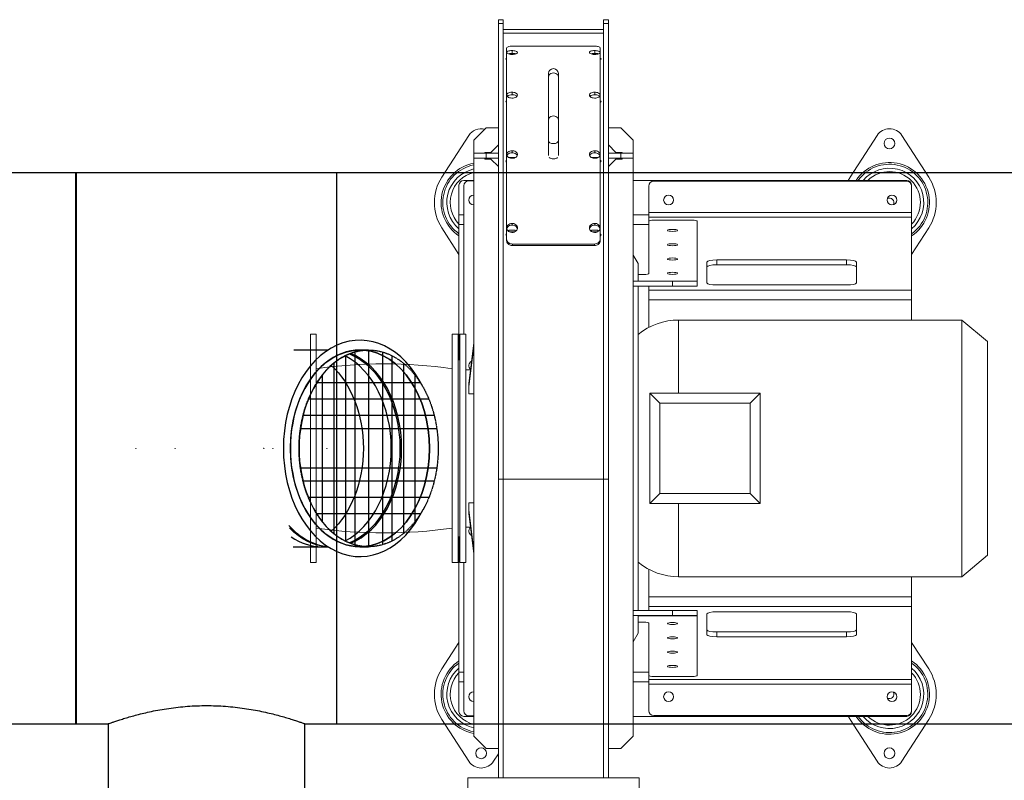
# Model space of a CAD drawing. Header units: millimetres. Extents: x -374129 to 1163271, y -112652 to 695637.
# Tile 43 of 256: x 9260 to 10261, y -32827 to -32054. Entities that reach past the tile are written whole.
import ezdxf

# ---------------------------------------------------------------- set-up
doc = ezdxf.new("R2010")
doc.units = ezdxf.units.MM
doc.linetypes.add('DASHED', pattern=[0.75, 0.5, -0.25])
doc.layers.add('KRT_technologia', color=30, linetype='Continuous')

# ---------------------------------------------------------------- blocks, each defined once
blk = doc.blocks.new('sys napowietrzania')
at = {"layer": 'KRT_technologia', "lineweight": 13}
for p, q in [((10766.4, -736.76, -3070), (10766.4, 34.12, -3070)), ((10771.4, 34.12, -3070), (10766.4, 34.12, -3070)), ((10771.4, 30.36, -3070), (10766.4, 30.36, -3070)), ((10771.4, 34.12, -3070), (10771.4, -736.76, -3070)), ((10873.4, -736.76, -3070), (10873.4, 34.12, -3070)), ((10878.4, 34.12, -3070), (10873.4, 34.12, -3070)), ((10878.4, 30.36, -3070), (10873.4, 30.36, -3070)), ((10878.4, 34.12, -3070), (10878.4, -736.76, -3070)), ((10873.4, 24.12, -3070), (10771.4, 24.12, -3070)), ((10873.4, 20.44, -3070), (10771.4, 20.44, -3070)), ((10774.8, -190.42, -3070), (10774.8, 5.32, -3070)), ((10780.4, -0.1, -3070), (10780.4, 2.72, -3070)), ((10864, 7.25, -3070), (10780.8, 7.25, -3070)), ((10864.4, -0.1, -3070), (10864.4, 2.72, -3070)), ((10870, 5.32, -3070), (10870, -190.42, -3070)), ((10817.4, -104.13, -3070), (10817.4, -20.65, -3070)), ((10827.4, -104.13, -3070), (10827.4, -20.65, -3070)), ((10780.4, -42.17, -3070), (10780.4, -39.63, -3070)), ((10864.4, -42.17, -3070), (10864.4, -39.63, -3070)), ((10753.9, -75.76, -3070), (10741.4, -88.26, -3070)), ((10753.9, -75.76, -3070), (10766.4, -75.76, -3070)), ((10890.9, -75.76, -3070), (10878.4, -75.76, -3070)), ((10903.4, -88.26, -3070), (10890.9, -75.76, -3070)), ((10736.29, -83.64, -3070), (10708.97, -126.04, -3070)), ((10741.4, -694.26, -3070), (10741.4, -88.26, -3070)), ((10903.4, -694.26, -3070), (10903.4, -88.26, -3070)), ((11151.29, -83.64, -3070), (11123.97, -126.04, -3070)), ((11203.83, -126.04, -3070), (11176.51, -83.64, -3070)), ((10758.9, -100.76, -3070), (10766.4, -93.26, -3070)), ((10780.4, -101.22, -3070), (10780.4, -99.06, -3070)), ((10864.4, -101.22, -3070), (10864.4, -99.06, -3070)), ((10878.4, -93.26, -3070), (10885.9, -100.76, -3070)), ((10741.4, -101.76, -3070), (10766.4, -101.76, -3070)), ((10766.4, -106.76, -3070), (10741.4, -106.76, -3070)), ((10758.9, -100.76, -3070), (10752.65, -100.76, -3070)), ((10752.65, -100.76, -3070), (10752.65, -101.76, -3070)), ((10752.65, -106.76, -3070), (10752.65, -107.76, -3070)), ((10758.9, -107.76, -3070), (10752.65, -107.76, -3070)), ((10753.9, -101.76, -3070), (10753.9, -106.76, -3070)), ((10766.4, -115.26, -3070), (10758.9, -107.76, -3070)), ((10777.19, -106.11, -3070), (10777.19, -105.86, -3070)), ((10783.6, -105.86, -3070), (10777.19, -105.86, -3070)), ((10783.6, -106.11, -3070), (10783.6, -105.86, -3070)), ((10861.19, -106.11, -3070), (10861.19, -105.86, -3070)), ((10867.6, -105.86, -3070), (10861.19, -105.86, -3070)), ((10867.6, -106.11, -3070), (10867.6, -105.86, -3070)), ((10878.4, -101.76, -3070), (10903.4, -101.76, -3070)), ((10878.4, -106.76, -3070), (10903.4, -106.76, -3070)), ((10885.9, -107.76, -3070), (10878.4, -115.26, -3070)), ((10885.9, -100.76, -3070), (10892.15, -100.76, -3070)), ((10892.15, -107.76, -3070), (10885.9, -107.76, -3070)), ((10890.9, -106.76, -3070), (10890.9, -101.76, -3070)), ((10892.15, -100.76, -3070), (10892.15, -101.76, -3070)), ((10892.15, -106.76, -3070), (10892.15, -107.76, -3070)), ((10741.4, -129.26, -3070), (10731.4, -129.26, -3070)), ((10741.4, -129.76, -3070), (10736.4, -129.76, -3070)), ((11181.4, -129.26, -3070), (10903.4, -129.26, -3070)), ((11181.4, -130.04, -3070), (10924.4, -130.04, -3070)), ((11141.4, -130.04, -3070), (11141.4, -129.26, -3070)), ((11151.4, -130.04, -3070), (11151.4, -129.26, -3070)), ((10726.4, -134.26, -3070), (10726.4, -311.76, -3070)), ((10731.4, -285.76, -3070), (10731.4, -134.76, -3070)), ((10919.4, -135.04, -3070), (10919.4, -223.98, -3070)), ((11186.4, -134.26, -3070), (11186.4, -271.26, -3070)), ((10731.4, -164.26, -3070), (10726.4, -164.26, -3070)), ((10919.4, -164.26, -3070), (10903.4, -164.26, -3070)), ((11186.4, -161.94, -3070), (10919.4, -161.94, -3070)), ((11186.4, -166.83, -3070), (10919.4, -166.83, -3070)), ((10963.4, -169.71, -3070), (10924.4, -169.71, -3070)), ((10708.97, -177.49, -3070), (10726.4, -204.54, -3070)), ((10731.4, -174.26, -3070), (10726.4, -174.26, -3070)), ((10777.19, -181.39, -3070), (10777.19, -180.04, -3070)), ((10783.6, -180.04, -3070), (10777.19, -180.04, -3070)), ((10780.4, -174.69, -3070), (10780.4, -173.01, -3070)), ((10783.6, -181.39, -3070), (10783.6, -180.04, -3070)), ((10861.19, -181.39, -3070), (10861.19, -180.04, -3070)), ((10867.6, -180.04, -3070), (10861.19, -180.04, -3070)), ((10864.4, -174.69, -3070), (10864.4, -173.01, -3070)), ((10867.6, -181.39, -3070), (10867.6, -180.04, -3070)), ((10903.4, -174.26, -3070), (10919.4, -174.26, -3070)), ((10968.4, -236.76, -3070), (10968.4, -170.75, -3070)), ((11186.4, -204.54, -3070), (11203.83, -177.49, -3070)), ((10777.79, -181.7, -3070), (10783, -181.7, -3070)), ((10861.79, -181.7, -3070), (10867, -181.7, -3070)), ((10780.8, -194, -3070), (10780.8, -195.54, -3070)), ((10780.8, -194, -3070), (10864, -194, -3070)), ((10780.8, -195.54, -3070), (10864, -195.54, -3070)), ((10864, -195.54, -3070), (10864, -194, -3070)), ((10908.4, -213.86, -3070), (10903.4, -205.2, -3070)), ((10908.4, -213.86, -3070), (10908.4, -231.76, -3070)), ((10978.4, -212.3, -3070), (10978.4, -233.51, -3070)), ((10988.4, -215.11, -3070), (10988.4, -210.22, -3070)), ((11120.3, -210.22, -3070), (10988.4, -210.22, -3070)), ((10988.4, -215.11, -3070), (11120.3, -215.11, -3070)), ((11120.3, -215.11, -3070), (11120.3, -210.22, -3070)), ((11130.3, -233.51, -3070), (11130.3, -212.3, -3070)), ((10914.4, -225.02, -3070), (10908.4, -225.02, -3070)), ((10903.4, -231.76, -3070), (10968.4, -231.76, -3070)), ((10903.4, -236.76, -3070), (10968.4, -236.76, -3070)), ((10908.4, -231.63, -3070), (10968.4, -231.63, -3070)), ((10908.4, -236.76, -3070), (10908.4, -566.76, -3070)), ((10919.4, -236.76, -3070), (10919.4, -278.7, -3070)), ((10943.4, -236.76, -3070), (10943.4, -231.76, -3070)), ((10988.4, -235.59, -3070), (11120.3, -235.59, -3070)), ((10919.4, -241.04, -3070), (11186.4, -241.04, -3070)), ((10919.4, -250.82, -3070), (11186.4, -250.82, -3070)), ((10949.65, -345.76, -3070), (10949.65, -271.26, -3070)), ((10949.65, -271.26, -3070), (11237.3, -271.26, -3070)), ((11237.3, -271.26, -3070), (11237.3, -532.26, -3070)), ((11263.4, -293.16, -3070), (11237.3, -271.26, -3070)), ((10575.4, -517.76, -3070), (10575.4, -285.76, -3070)), ((10581.4, -285.76, -3070), (10575.4, -285.76, -3070)), ((10575.4, -517.76, -3070), (10575.4, -285.76, -3070)), ((10581.4, -285.76, -3070), (10575.4, -285.76, -3070)), ((10581.4, -285.76, -3070), (10581.4, -517.76, -3070)), ((10581.4, -285.76, -3070), (10581.4, -517.76, -3070)), ((10719.4, -285.76, -3070), (10719.4, -517.76, -3070)), ((10725.4, -285.76, -3070), (10719.4, -285.76, -3070)), ((10725.4, -517.76, -3070), (10725.4, -285.76, -3070)), ((10727.4, -285.76, -3070), (10727.4, -517.76, -3070)), ((10733.4, -285.76, -3070), (10727.4, -285.76, -3070)), ((10733.4, -517.76, -3070), (10733.4, -285.76, -3070)), ((10741.4, -294.52, -3070), (10736.4, -335.65, -3070)), ((10736.4, -339.19, -3070), (10741.4, -298.06, -3070)), ((11263.4, -293.16, -3070), (11263.4, -510.36, -3070)), ((10727.4, -311.76, -3070), (10725.4, -311.76, -3070)), ((10738.09, -321.76, -3070), (10733.4, -321.76, -3070)), ((10736.4, -346.26, -3070), (10736.4, -335.65, -3070)), ((10741.4, -346.26, -3070), (10736.4, -346.26, -3070)), ((10920.4, -457.76, -3070), (10920.4, -345.76, -3070)), ((10920.4, -345.76, -3070), (10930.4, -355.76, -3070)), ((11032.4, -345.76, -3070), (10920.4, -345.76, -3070)), ((11022.4, -355.76, -3070), (11032.4, -345.76, -3070)), ((11032.4, -345.76, -3070), (11032.4, -457.76, -3070)), ((10930.4, -355.76, -3070), (10930.4, -447.76, -3070)), ((11022.4, -355.76, -3070), (10930.4, -355.76, -3070)), ((11022.4, -447.76, -3070), (11022.4, -355.76, -3070)), ((10878.4, -433.1, -3070), (10766.4, -433.1, -3070)), ((10930.4, -447.76, -3070), (10920.4, -457.76, -3070)), ((11022.4, -447.76, -3070), (10930.4, -447.76, -3070)), ((11032.4, -457.76, -3070), (11022.4, -447.76, -3070)), ((10736.4, -457.27, -3070), (10741.4, -457.27, -3070)), ((10736.4, -467.88, -3070), (10736.4, -457.27, -3070)), ((11032.4, -457.76, -3070), (10920.4, -457.76, -3070)), ((10949.65, -532.26, -3070), (10949.65, -457.76, -3070)), ((10741.4, -505.47, -3070), (10736.4, -464.34, -3070)), ((10736.4, -467.88, -3070), (10741.4, -509.01, -3070)), ((10738.09, -481.76, -3070), (10733.4, -481.76, -3070)), ((10727.4, -491.76, -3070), (10725.4, -491.76, -3070)), ((10726.4, -491.76, -3070), (10726.4, -669.26, -3070)), ((10581.4, -517.76, -3070), (10575.4, -517.76, -3070)), ((10581.4, -517.76, -3070), (10575.4, -517.76, -3070)), ((10725.4, -517.76, -3070), (10719.4, -517.76, -3070)), ((10733.4, -517.76, -3070), (10727.4, -517.76, -3070)), ((10731.4, -668.76, -3070), (10731.4, -517.76, -3070)), ((11263.4, -510.36, -3070), (11237.3, -532.26, -3070)), ((10919.4, -566.76, -3070), (10919.4, -524.83, -3070)), ((10949.65, -532.26, -3070), (11237.3, -532.26, -3070)), ((11186.4, -669.26, -3070), (11186.4, -532.26, -3070)), ((10919.4, -552.71, -3070), (11186.4, -552.71, -3070)), ((10903.4, -566.76, -3070), (10968.4, -566.76, -3070)), ((10919.4, -562.49, -3070), (11186.4, -562.49, -3070)), ((10943.4, -571.76, -3070), (10943.4, -566.76, -3070)), ((10968.4, -632.78, -3070), (10968.4, -566.76, -3070)), ((10978.4, -591.23, -3070), (10978.4, -570.02, -3070)), ((10988.4, -567.94, -3070), (11120.3, -567.94, -3070)), ((11130.3, -570.02, -3070), (11130.3, -591.23, -3070)), ((10968.4, -571.76, -3070), (10903.4, -571.76, -3070)), ((10908.4, -571.76, -3070), (10908.4, -589.66, -3070)), ((10968.4, -571.87, -3070), (10908.4, -571.87, -3070)), ((10908.4, -578.51, -3070), (10914.4, -578.51, -3070)), ((10919.4, -668.49, -3070), (10919.4, -579.55, -3070)), ((10903.4, -598.32, -3070), (10908.4, -589.66, -3070)), ((10988.4, -588.42, -3070), (11120.3, -588.42, -3070)), ((10988.4, -588.42, -3070), (10988.4, -593.31, -3070)), ((11120.3, -588.42, -3070), (11120.3, -593.31, -3070)), ((10726.4, -598.99, -3070), (10708.97, -626.04, -3070)), ((11120.3, -593.31, -3070), (10988.4, -593.31, -3070)), ((11203.83, -626.04, -3070), (11186.4, -598.99, -3070)), ((10726.4, -629.26, -3070), (10731.4, -629.26, -3070)), ((10919.4, -629.26, -3070), (10903.4, -629.26, -3070)), ((10726.4, -639.26, -3070), (10731.4, -639.26, -3070)), ((10903.4, -639.26, -3070), (10919.4, -639.26, -3070)), ((11186.4, -636.7, -3070), (10919.4, -636.7, -3070)), ((10924.4, -633.81, -3070), (10963.4, -633.81, -3070)), ((11186.4, -641.59, -3070), (10919.4, -641.59, -3070)), ((10708.97, -677.49, -3070), (10736.29, -719.89, -3070)), ((10731.4, -674.26, -3070), (10741.4, -674.26, -3070)), ((10741.4, -673.76, -3070), (10736.4, -673.76, -3070)), ((10903.4, -674.26, -3070), (11181.4, -674.26, -3070)), ((11181.4, -673.49, -3070), (10924.4, -673.49, -3070)), ((11123.97, -677.49, -3070), (11151.29, -719.89, -3070)), ((11141.4, -674.26, -3070), (11141.4, -673.49, -3070)), ((11151.4, -674.26, -3070), (11151.4, -673.49, -3070)), ((11176.51, -719.89, -3070), (11203.83, -677.49, -3070)), ((10741.4, -694.26, -3070), (10753.9, -706.76, -3070)), ((10890.9, -706.76, -3070), (10903.4, -694.26, -3070)), ((10753.9, -706.76, -3070), (10766.4, -706.76, -3070)), ((10878.4, -706.76, -3070), (10890.9, -706.76, -3070)), ((10761.51, -719.89, -3070), (10766.4, -712.3, -3070)), ((10735.4, -736.76, -3070), (10735.4, -746.76, -3070)), ((10909.4, -736.76, -3070), (10735.4, -736.76, -3070)), ((10909.4, -736.76, -3070), (10909.4, -746.76, -3070))]:
    blk.add_line(p, q, dxfattribs=at)
at = {"layer": 'KRT_technologia', "linetype": 'ByBlock', "lineweight": -2, "extrusion": (-1.22465e-16, 1, 1.83697e-16)}
for p, q in [((10336.9, -121.76, 904.27), (9757.9, -121.76, 904.27)), ((10336.9, -501.76, -2420), (10337.37, -501.76, -2420)), ((9757.9, -681.76, 904.27), (10336.9, -681.76, 904.27))]:
    blk.add_line(p, q, dxfattribs=at)
at = {"layer": 'KRT_technologia', "linetype": 'Continuous', "lineweight": -2}
blk.add_line((10336.9, -681.76, 904.27), (10336.9, -121.76, 904.27), dxfattribs=at)
at = {"layer": 'KRT_technologia', "linetype": 'ByBlock', "lineweight": -2, "extrusion": (-1.22465e-16, -2.46519e-32, -1)}
for p, q in [((10602.36, -121.76, 904.27), (10337.36, -121.76, 904.27)), ((10337.36, -681.76, 904.27), (10369.86, -681.76, 904.27)), ((10569.86, -681.76, 904.27), (10602.36, -681.76, 904.27))]:
    blk.add_line(p, q, dxfattribs=at)
at = {"layer": 'KRT_technologia', "linetype": 'Continuous', "lineweight": -2, "extrusion": (-1.22465e-16, -2.46519e-32, -1)}
for p, q in [((10337.37, -121.76, 904.27), (10337.37, -681.76, 904.27)), ((10602.37, -681.76, 904.27), (10602.37, -121.76, 904.27))]:
    blk.add_line(p, q, dxfattribs=at)
at = {"layer": 'KRT_technologia', "linetype": 'ByBlock', "lineweight": -2}
for p, q in [((16322.9, -121.76, 904.27), (10602.37, -121.76, 904.27)), ((10369.86, -681.76, 904.27), (10369.87, -1027.89, 904.27)), ((10569.87, -1027.89, 904.27), (10569.87, -681.76, 904.27)), ((10602.37, -681.76, 904.27), (16322.9, -681.76, 904.27))]:
    blk.add_line(p, q, dxfattribs=at)
at = {"layer": 'KRT_technologia', "linetype": 'ByBlock', "lineweight": -2, "extrusion": (0, -1, -1.83697e-16)}
for p, q in [((10337.37, -301.76, -327.5), (10336.9, -301.76, -327.5)), ((10336.9, -501.76, -327.5), (10337.37, -501.76, -327.5))]:
    blk.add_line(p, q, dxfattribs=at)
at = {"layer": 'KRT_technologia', "linetype": 'ByBlock', "lineweight": -2, "extrusion": (2.16489e-16, -1, -9.40243e-17)}
for p, q in [((10593.31, -301.76, -247.05), (10558.54, -301.76, -247.05)), ((10634.55, -301.76, -224.07), (10625.71, -301.76, -224.07)), ((10558.54, -501.76, -247.05), (10593.31, -501.76, -247.05)), ((10625.71, -501.76, -224.07), (10634.55, -501.76, -224.07))]:
    blk.add_line(p, q, dxfattribs=at)
at = {"layer": 'KRT_technologia', "linetype": 'Continuous', "lineweight": -3, "extrusion": (2.16489e-16, -1, -9.40243e-17)}
for p, q in [((10610.98, -307.48, -224.07), (10610.98, -496.05, -224.07)), ((10620.41, -303.78, -224.07), (10620.41, -499.74, -224.07)), ((10634.55, -301.76, -224.07), (10634.55, -501.76, -224.07)), ((10648.69, -303.78, -224.07), (10648.69, -499.74, -224.07)), ((10658.12, -307.48, -224.07), (10658.12, -496.05, -224.07)), ((10599.19, -315.16, -224.07), (10599.19, -488.37, -224.07)), ((10669.9, -315.16, -224.07), (10669.9, -488.37, -224.07)), ((10587.41, -327.23, -224.07), (10587.41, -476.3, -224.07)), ((10681.69, -327.23, -224.07), (10681.69, -476.3, -224.07)), ((10687.25, -335.1, -224.07), (10581.84, -335.1, -224.07)), ((10695.79, -351.76, -224.07), (10573.31, -351.76, -224.07)), ((10701.22, -368.43, -224.07), (10567.88, -368.43, -224.07)), ((10703.83, -381.76, -224.07), (10565.27, -381.76, -224.07)), ((10703.83, -421.76, -224.07), (10565.27, -421.76, -224.07)), ((10701.22, -435.1, -224.07), (10567.88, -435.1, -224.07)), ((10695.79, -451.76, -224.07), (10573.31, -451.76, -224.07)), ((10687.25, -468.43, -224.07), (10581.84, -468.43, -224.07))]:
    blk.add_line(p, q, dxfattribs=at)
at = {"layer": 'KRT_technologia', "linetype": 'ByBlock', "lineweight": -2, "extrusion": (-1.83697e-16, 1, 6.12323e-17)}
blk.add_line((10557.91, -501.76, -318.71), (10558.54, -501.76, -318.71), dxfattribs=at)
at = {"layer": 'KRT_technologia', "lineweight": 13}
for centre, radius in [((11163.9, -91.76, -3070), 5.5), ((10939.4, -149.26, -3070), 5), ((11166.4, -149.26, -3070), 5), ((10939.4, -654.26, -3070), 5), ((11166.4, -654.26, -3070), 5), ((10748.9, -711.76, -3070), 5.5), ((11163.9, -711.76, -3070), 5.5)]:
    blk.add_circle(centre, radius, dxfattribs=at)
at = {"layer": 'KRT_technologia', "linetype": 'ByBlock', "lineweight": -2}
for centre in [(10397.9, -401.76, -327.5), (10437.9, -401.76, -2420), (10527.9, -401.76, -2420), (10537.32, -401.76, -318.71), (10592.12, -401.76, -247.05)]:
    blk.add_circle(centre, 0.05, dxfattribs=at)
at = {"layer": 'KRT_technologia', "lineweight": 13}
for centre, radius, start, end in [((10822.4, -20.65, -3070), 5, 0, 180), ((10748.9, -91.76, -3070), 15, 76.2347, 147.20283), ((11163.9, -91.76, -3070), 15, 32.79717, 147.20283), ((10748.9, -151.76, -3070), 40.65, 100.63085, 236.39656), ((10748.9, -151.76, -3070), 38.92, 101.1098, 234.68512), ((10748.9, -151.76, -3070), 34.88, 102.41644, 229.83083), ((10748.9, -151.76, -3070), 40.65, 64.50359, 65.07879), ((11163.9, -151.76, -3070), 40.65, 303.60344, 146.39656), ((11163.9, -151.76, -3070), 38.92, 305.31488, 144.68512), ((11163.9, -151.76, -3070), 34.88, 310.16917, 139.83083), ((10748.9, -151.76, -3070), 47.5, 147.20283, 212.79717), ((10748.9, -151.76, -3070), 31.42, 103.81121, 224.26079), ((10731.4, -134.26, -3070), 5, 90, 180), ((10736.4, -134.76, -3070), 5, 90, 180), ((10924.4, -135.04, -3070), 5, 90, 180), ((11163.9, -151.76, -3070), 47.5, 147.20283, 151.72629), ((11163.9, -151.76, -3070), 31.42, 315.73921, 134.26079), ((11181.4, -134.26, -3070), 5, 0, 90), ((11181.4, -135.04, -3070), 5, 0, 90), ((11163.9, -151.76, -3070), 47.5, 327.20283, 32.79717), ((10741.4, -149.26, -3070), 5, 90, 270), ((11163.9, -151.76, -3070), 4.5, 329.09669, 120.90331), ((10949.65, -336.51, -3070), 65.25, 90, 129.21143), ((10650.4, -794.36, -3070), 478.6, 81.71075, 98.28925), ((10741.4, -317.6, -3070), 5, 116.91701, 229.22062), ((10650.4, -9.16, -3070), 478.6, 261.71075, 278.28925), ((10741.4, -485.93, -3070), 5, 130.77938, 243.08299), ((10949.65, -467.01, -3070), 65.25, 230.78857, 270), ((10748.9, -651.76, -3070), 40.65, 123.60344, 259.36915), ((10748.9, -651.76, -3070), 38.92, 125.31488, 258.8902), ((11163.9, -651.76, -3070), 40.65, 213.60344, 56.39656), ((11163.9, -651.76, -3070), 38.92, 215.31488, 54.68512), ((10748.9, -651.76, -3070), 47.5, 147.20283, 212.79717), ((10748.9, -651.76, -3070), 34.88, 130.16917, 257.58356), ((10748.9, -651.76, -3070), 31.42, 135.73921, 256.18879), ((11163.9, -651.76, -3070), 34.88, 220.16917, 49.83083), ((11163.9, -651.76, -3070), 31.42, 225.73921, 44.26079), ((11163.9, -651.76, -3070), 47.5, 327.20283, 32.79717), ((10741.4, -654.26, -3070), 5, 90, 270), ((11163.9, -651.76, -3070), 4.5, 239.09669, 30.90331), ((10731.4, -669.26, -3070), 5, 180, 270), ((10736.4, -668.76, -3070), 5, 180, 270), ((10924.4, -668.49, -3070), 5, 180, 270), ((11181.4, -668.49, -3070), 5, 270, 0), ((11181.4, -669.26, -3070), 5, 270, 0), ((11163.9, -651.76, -3070), 47.5, 208.27371, 212.79717), ((10748.9, -711.76, -3070), 15, 212.79717, 327.20283), ((11163.9, -711.76, -3070), 15, 212.79717, 327.20283)]:
    blk.add_arc(centre, radius, start, end, dxfattribs=at)
at = {"layer": 'KRT_technologia', "lineweight": 13, "extrusion": (0, 0, -1)}
for centre, major_axis, ratio, start_param, end_param in [((10822.4, -23.93, -3070), (-5, 0), 0.7809018, 0, 3.1415927), ((10822.4, -67.66, -3070), (-5, 0), 0.7809018, 0, 3.1415927), ((10822.4, -88.74, -3070), (-5, 0), 0.6246538, 3.1415927, 6.2831853), ((10822.4, -104.36, -3070), (5, 0), 0.6246538, 0.5518432, 2.5897495), ((10924.4, -170.75, -3070), (-5, 0), 0.2079117, 0, 1.5707963), ((10963.4, -170.75, -3070), (5, 0), 0.2079117, 4.712389, 6.2831853), ((10988.4, -212.3, -3070), (-10, 0), 0.2079117, 0, 1.5707963), ((10988.4, -217.19, -3070), (-10, 0), 0.2079117, 0, 1.5707963), ((11120.3, -212.3, -3070), (10, 0), 0.2079117, 4.712389, 6.2831853), ((11120.3, -217.19, -3070), (10, 0), 0.2079117, 4.712389, 6.2831853), ((10914.4, -223.98, -3070), (5, 0), 0.2079117, 0, 1.5707963), ((10988.4, -233.51, -3070), (-10, 0), 0.2079117, 4.712389, 6.2831853), ((11120.3, -233.51, -3070), (10, 0), 0.2079117, 0, 1.5707963), ((10988.4, -570.02, -3070), (-10, 0), 0.2079117, 0, 1.5707963), ((11120.3, -570.02, -3070), (10, 0), 0.2079117, 4.712389, 6.2831853), ((10914.4, -579.55, -3070), (5, 0), 0.2079117, 4.712389, 6.2831853), ((10988.4, -586.34, -3070), (-10, 0), 0.2079117, 4.712389, 6.2831853), ((11120.3, -586.34, -3070), (10, 0), 0.2079117, 0, 1.5707963), ((10988.4, -591.23, -3070), (-10, 0), 0.2079117, 4.712389, 6.2831853), ((11120.3, -591.23, -3070), (10, 0), 0.2079117, 0, 1.5707963), ((10924.4, -632.78, -3070), (-5, 0), 0.2079117, 4.712389, 6.2831853), ((10963.4, -632.78, -3070), (5, 0), 0.2079117, 0, 1.5707963)]:
    blk.add_ellipse(centre, major_axis=major_axis, ratio=ratio, start_param=start_param, end_param=end_param, dxfattribs=at)
for centre in [(10943.4, -180.11, -3070), (10943.4, -194.66, -3070), (10943.4, -209.22, -3070), (10943.4, -223.77, -3070), (10943.4, -579.76, -3070), (10943.4, -594.31, -3070), (10943.4, -608.87, -3070), (10943.4, -623.42, -3070)]:
    blk.add_ellipse(centre, major_axis=(5, 0), ratio=0.2079117, dxfattribs=at)
at = {"layer": 'KRT_technologia', "linetype": 'ByBlock', "lineweight": -2}
for centre, major_axis, start_param, end_param in [((10625.71, -401.76, -224.07), (0, 110), 5.3210519, 7.8539816), ((10634.55, -401.76, -224.07), (0, 100), 0, 3.1415927), ((10625.71, -401.76, -224.07), (0, -110), 4.712389, 7.2453155)]:
    blk.add_ellipse(centre, major_axis=major_axis, ratio=0.7071068, start_param=start_param, end_param=end_param, dxfattribs=at)
at = {"layer": 'KRT_technologia', "linetype": 'Continuous', "lineweight": -2}
for major_axis, start_param, end_param in [((0, 100), 0, 3.1415927), ((0, -100), 0.0625237, 3.0790709)]:
    blk.add_ellipse((10625.71, -401.76, -247.05), major_axis=major_axis, ratio=0.7071068, start_param=start_param, end_param=end_param, dxfattribs=at)
at = {"layer": 'KRT_technologia', "linetype": 'ByBlock', "lineweight": -2, "extrusion": (1.11022e-16, 1.91241e-32, -1)}
blk.add_ellipse((10625.71, -401.76, -224.07), major_axis=(0, 100), ratio=0.7071068, start_param=4.712389, end_param=6.2831853, dxfattribs=at)
at = {"layer": 'KRT_technologia', "linetype": 'DASHED', "lineweight": -3}
blk.add_ellipse((10634.55, -401.76, -224.07), major_axis=(0, 100), ratio=0.7071068, dxfattribs=at)
at = {"layer": 'KRT_technologia', "linetype": 'Continuous', "lineweight": -3}
for centre, start_param, end_param in [((10586.82, -401.76, -247.05), 0.3442567, 2.797338), ((10597.43, -401.76, -247.05), 0.2655436, 2.8760507), ((10597.43, -401.76, -247.05), 5.6151804, 6.2206597), ((10586.82, -401.76, -247.05), 5.8306659, 6.2831853)]:
    blk.add_ellipse(centre, major_axis=(0, -100), ratio=0.7071068, start_param=start_param, end_param=end_param, dxfattribs=at)
at = {"layer": 'KRT_technologia', "linetype": 'ByBlock', "lineweight": -2, "extrusion": (-1.68828e-29, 1.59005e-29, -1)}
blk.add_ellipse((10595.66, -401.76, -224.07), major_axis=(0, 100), ratio=0.7071068, start_param=0.2785258, end_param=2.8630644, dxfattribs=at)
at = {"layer": 'KRT_technologia', "linetype": 'ByBlock', "lineweight": -2, "extrusion": (-1.53871e-29, 3.2787e-30, -1)}
blk.add_ellipse((10625.71, -401.76, -224.07), major_axis=(0, 100), ratio=0.7071068, start_param=0.0625217, end_param=3.0790689, dxfattribs=at)
at = {"layer": 'KRT_technologia', "linetype": 'Continuous', "lineweight": -2, "extrusion": (-2.9332e-30, -3.03218e-30, -1)}
blk.add_ellipse((10558.54, -401.76, -247.05), major_axis=(0, 100), ratio=0.7071068, start_param=0.5673652, end_param=2.5742255, dxfattribs=at)
at = {"layer": 'KRT_technologia', "linetype": 'Continuous', "lineweight": -2, "extrusion": (-2.00722e-32, -1.2326e-32, -1)}
blk.add_ellipse((10558.54, -401.76, -318.71), major_axis=(0, 100), ratio=0.7071068, start_param=0.5673652, end_param=1.5707963, dxfattribs=at)
at = {"layer": 'KRT_technologia', "linetype": 'ByBlock', "lineweight": -2, "extrusion": (-2.03552e-32, -1.2326e-32, -1)}
blk.add_ellipse((10625.71, -401.76, -224.07), major_axis=(0, -100), ratio=0.7071068, start_param=0, end_param=1.5707963, dxfattribs=at)
at = {"layer": 'KRT_technologia', "linetype": 'Continuous', "lineweight": -2, "extrusion": (-7.82902e-46, -1.2326e-32, -1)}
blk.add_ellipse((10558.54, -401.76, -318.71), major_axis=(0, -100), ratio=0.7071068, start_param=4.712389, end_param=5.7158182, dxfattribs=at)
at = {"layer": 'KRT_technologia', "linetype": 'ByBlock', "lineweight": -2, "extrusion": (-1.11022e-16, 1.58896e-29, -1)}
blk.add_ellipse((10595.66, -401.76, -224.07), major_axis=(0, -100), ratio=0.7071068, start_param=0.0345595, end_param=0.6278035, dxfattribs=at)
at = {"layer": 'KRT_technologia', "lineweight": 13}
for points, knots in [([(10780.4, 2.72, -3070), (10778.78, 2.72, -3070), (10777.18, 2.46, -3070), (10776.15, 2.02, -3070), (10775.13, 1.59, -3070), (10774.69, 0.99, -3070), (10775, 0.42, -3070), (10775.3, -0.14, -3070), (10776.32, -0.66, -3070), (10777.73, -0.94, -3070), (10779.19, -1.24, -3070), (10781.03, -1.27, -3070), (10782.56, -1.03, -3070), (10784.04, -0.8, -3070), (10785.22, -0.32, -3070), (10785.67, 0.23, -3070), (10786.13, 0.78, -3070), (10785.87, 1.4, -3070), (10784.98, 1.86, -3070), (10784.1, 2.33, -3070), (10782.61, 2.64, -3070), (10781.02, 2.7, -3070), (10780.81, 2.71, -3070), (10780.61, 2.72, -3070), (10780.4, 2.72, -3070)], [-3.1415927, -3.1415927, -3.1415927, -3.1415927, -2.260331, -2.260331, -2.260331, -1.3821095, -1.3821095, -1.3821095, -0.5074266, -0.5074266, -0.5074266, 0.4048282, 0.4048282, 0.4048282, 1.2831104, 1.2831104, 1.2831104, 2.1559692, 2.1559692, 2.1559692, 3.0285094, 3.0285094, 3.0285094, 3.1415927, 3.1415927, 3.1415927, 3.1415927]), ([(10780.8, 7.25, -3070), (10779.07, 7.25, -3070), (10777.36, 7, -3070), (10776.24, 6.58, -3070), (10775.32, 6.24, -3070), (10774.8, 5.78, -3070), (10774.8, 5.32, -3070)], [-0.7853982, -0.7853982, -0.7853982, -0.7853982, 0.0768952, 0.0768952, 0.0768952, 0.7853982, 0.7853982, 0.7853982, 0.7853982]), ([(10864.4, 2.72, -3070), (10862.78, 2.72, -3070), (10861.18, 2.46, -3070), (10860.15, 2.02, -3070), (10859.13, 1.59, -3070), (10858.69, 0.99, -3070), (10859, 0.42, -3070), (10859.3, -0.14, -3070), (10860.32, -0.66, -3070), (10861.73, -0.94, -3070), (10863.19, -1.24, -3070), (10865.03, -1.27, -3070), (10866.56, -1.03, -3070), (10868.04, -0.8, -3070), (10869.22, -0.32, -3070), (10869.67, 0.23, -3070), (10870.13, 0.78, -3070), (10869.87, 1.4, -3070), (10868.98, 1.86, -3070), (10868.1, 2.33, -3070), (10866.61, 2.64, -3070), (10865.02, 2.7, -3070), (10864.81, 2.71, -3070), (10864.61, 2.72, -3070), (10864.4, 2.72, -3070)], [-3.1415927, -3.1415927, -3.1415927, -3.1415927, -2.260331, -2.260331, -2.260331, -1.3821095, -1.3821095, -1.3821095, -0.5074266, -0.5074266, -0.5074266, 0.4048282, 0.4048282, 0.4048282, 1.2831104, 1.2831104, 1.2831104, 2.1559692, 2.1559692, 2.1559692, 3.0285094, 3.0285094, 3.0285094, 3.1415927, 3.1415927, 3.1415927, 3.1415927]), ([(10870, 5.32, -3070), (10870, 5.88, -3070), (10869.21, 6.43, -3070), (10867.9, 6.79, -3070), (10866.83, 7.09, -3070), (10865.42, 7.25, -3070), (10864, 7.25, -3070)], [-0.7853982, -0.7853982, -0.7853982, -0.7853982, 0.0768952, 0.0768952, 0.0768952, 0.7853982, 0.7853982, 0.7853982, 0.7853982]), ([(10776.58, -0.63, -3070), (10776.93, -0.52, -3070), (10777.31, -0.42, -3070), (10777.73, -0.34, -3070), (10778.54, -0.19, -3070), (10779.47, -0.1, -3070), (10780.4, -0.1, -3070)], [2.37415658, 2.37415658, 2.37415658, 2.37415658, 2.63555197, 2.63555197, 2.63555197, 3.14159265, 3.14159265, 3.14159265, 3.14159265]), ([(10780.4, -0.1, -3070), (10781.14, -0.1, -3070), (10781.89, -0.16, -3070), (10782.57, -0.26, -3070), (10783.18, -0.35, -3070), (10783.74, -0.48, -3070), (10784.21, -0.64, -3070)], [3.14159265, 3.14159265, 3.14159265, 3.14159265, 3.54746031, 3.54746031, 3.54746031, 3.90902873, 3.90902873, 3.90902873, 3.90902873]), ([(10860.58, -0.63, -3070), (10860.93, -0.52, -3070), (10861.31, -0.42, -3070), (10861.73, -0.34, -3070), (10862.54, -0.19, -3070), (10863.47, -0.1, -3070), (10864.4, -0.1, -3070)], [2.37415658, 2.37415658, 2.37415658, 2.37415658, 2.63555197, 2.63555197, 2.63555197, 3.14159265, 3.14159265, 3.14159265, 3.14159265]), ([(10864.4, -0.1, -3070), (10865.14, -0.1, -3070), (10865.89, -0.16, -3070), (10866.57, -0.26, -3070), (10867.18, -0.35, -3070), (10867.74, -0.48, -3070), (10868.21, -0.64, -3070)], [3.14159265, 3.14159265, 3.14159265, 3.14159265, 3.54746031, 3.54746031, 3.54746031, 3.90902873, 3.90902873, 3.90902873, 3.90902873]), ([(10780.4, -39.63, -3070), (10778.78, -39.63, -3070), (10777.18, -40.03, -3070), (10776.15, -40.7, -3070), (10775.13, -41.36, -3070), (10774.69, -42.29, -3070), (10775, -43.15, -3070), (10775.3, -44.01, -3070), (10776.32, -44.79, -3070), (10777.73, -45.22, -3070), (10779.19, -45.67, -3070), (10781.03, -45.72, -3070), (10782.56, -45.36, -3070), (10784.04, -45.01, -3070), (10785.22, -44.28, -3070), (10785.67, -43.44, -3070), (10786.13, -42.6, -3070), (10785.87, -41.66, -3070), (10784.98, -40.94, -3070), (10784.1, -40.23, -3070), (10782.61, -39.74, -3070), (10781.02, -39.64, -3070), (10780.81, -39.63, -3070), (10780.61, -39.63, -3070), (10780.4, -39.63, -3070)], [-3.1415927, -3.1415927, -3.1415927, -3.1415927, -2.260331, -2.260331, -2.260331, -1.3821095, -1.3821095, -1.3821095, -0.5074266, -0.5074266, -0.5074266, 0.4048282, 0.4048282, 0.4048282, 1.2831104, 1.2831104, 1.2831104, 2.1559692, 2.1559692, 2.1559692, 3.0285094, 3.0285094, 3.0285094, 3.1415927, 3.1415927, 3.1415927, 3.1415927]), ([(10864.4, -39.63, -3070), (10862.78, -39.63, -3070), (10861.18, -40.03, -3070), (10860.15, -40.7, -3070), (10859.13, -41.36, -3070), (10858.69, -42.29, -3070), (10859, -43.15, -3070), (10859.3, -44.01, -3070), (10860.32, -44.79, -3070), (10861.73, -45.22, -3070), (10863.19, -45.67, -3070), (10865.03, -45.72, -3070), (10866.56, -45.36, -3070), (10868.04, -45.01, -3070), (10869.22, -44.28, -3070), (10869.67, -43.44, -3070), (10870.13, -42.6, -3070), (10869.87, -41.66, -3070), (10868.98, -40.94, -3070), (10868.1, -40.23, -3070), (10866.61, -39.74, -3070), (10865.02, -39.64, -3070), (10864.81, -39.63, -3070), (10864.61, -39.63, -3070), (10864.4, -39.63, -3070)], [-3.1415927, -3.1415927, -3.1415927, -3.1415927, -2.260331, -2.260331, -2.260331, -1.3821095, -1.3821095, -1.3821095, -0.5074266, -0.5074266, -0.5074266, 0.4048282, 0.4048282, 0.4048282, 1.2831104, 1.2831104, 1.2831104, 2.1559692, 2.1559692, 2.1559692, 3.0285094, 3.0285094, 3.0285094, 3.1415927, 3.1415927, 3.1415927, 3.1415927]), ([(10775.42, -43.86, -3070), (10775.91, -43.3, -3070), (10776.73, -42.83, -3070), (10777.73, -42.54, -3070), (10778.54, -42.3, -3070), (10779.47, -42.17, -3070), (10780.4, -42.17, -3070)], [2.0085922, 2.0085922, 2.0085922, 2.0085922, 2.635552, 2.635552, 2.635552, 3.1415927, 3.1415927, 3.1415927, 3.1415927]), ([(10780.4, -42.17, -3070), (10781.14, -42.17, -3070), (10781.89, -42.25, -3070), (10782.57, -42.41, -3070), (10783.79, -42.69, -3070), (10784.81, -43.21, -3070), (10785.38, -43.86, -3070)], [3.1415927, 3.1415927, 3.1415927, 3.1415927, 3.5474603, 3.5474603, 3.5474603, 4.2745931, 4.2745931, 4.2745931, 4.2745931]), ([(10859.42, -43.86, -3070), (10859.91, -43.3, -3070), (10860.73, -42.83, -3070), (10861.73, -42.54, -3070), (10862.54, -42.3, -3070), (10863.47, -42.17, -3070), (10864.4, -42.17, -3070)], [2.0085922, 2.0085922, 2.0085922, 2.0085922, 2.635552, 2.635552, 2.635552, 3.1415927, 3.1415927, 3.1415927, 3.1415927]), ([(10864.4, -42.17, -3070), (10865.14, -42.17, -3070), (10865.89, -42.25, -3070), (10866.57, -42.41, -3070), (10867.79, -42.69, -3070), (10868.81, -43.21, -3070), (10869.38, -43.86, -3070)], [3.1415927, 3.1415927, 3.1415927, 3.1415927, 3.5474603, 3.5474603, 3.5474603, 4.2745931, 4.2745931, 4.2745931, 4.2745931]), ([(10780.4, -99.06, -3070), (10778.78, -99.06, -3070), (10777.18, -99.59, -3070), (10776.15, -100.47, -3070), (10775.13, -101.34, -3070), (10774.69, -102.54, -3070), (10775, -103.66, -3070), (10775.3, -104.78, -3070), (10776.32, -105.79, -3070), (10777.73, -106.35, -3070), (10779.19, -106.93, -3070), (10781.03, -107, -3070), (10782.56, -106.53, -3070), (10784.04, -106.07, -3070), (10785.22, -105.13, -3070), (10785.67, -104.04, -3070), (10786.13, -102.95, -3070), (10785.87, -101.73, -3070), (10784.98, -100.79, -3070), (10784.1, -99.85, -3070), (10782.61, -99.21, -3070), (10781.02, -99.09, -3070), (10780.81, -99.07, -3070), (10780.61, -99.06, -3070), (10780.4, -99.06, -3070)], [-3.1415927, -3.1415927, -3.1415927, -3.1415927, -2.260331, -2.260331, -2.260331, -1.3821095, -1.3821095, -1.3821095, -0.5074266, -0.5074266, -0.5074266, 0.4048282, 0.4048282, 0.4048282, 1.2831104, 1.2831104, 1.2831104, 2.1559692, 2.1559692, 2.1559692, 3.0285094, 3.0285094, 3.0285094, 3.1415927, 3.1415927, 3.1415927, 3.1415927]), ([(10864.4, -99.06, -3070), (10862.78, -99.06, -3070), (10861.18, -99.59, -3070), (10860.15, -100.47, -3070), (10859.13, -101.34, -3070), (10858.69, -102.54, -3070), (10859, -103.66, -3070), (10859.3, -104.78, -3070), (10860.32, -105.79, -3070), (10861.73, -106.35, -3070), (10863.19, -106.93, -3070), (10865.03, -107, -3070), (10866.56, -106.53, -3070), (10868.04, -106.07, -3070), (10869.22, -105.13, -3070), (10869.67, -104.04, -3070), (10870.13, -102.95, -3070), (10869.87, -101.73, -3070), (10868.98, -100.79, -3070), (10868.1, -99.85, -3070), (10866.61, -99.21, -3070), (10865.02, -99.09, -3070), (10864.81, -99.07, -3070), (10864.61, -99.06, -3070), (10864.4, -99.06, -3070)], [-3.1415927, -3.1415927, -3.1415927, -3.1415927, -2.260331, -2.260331, -2.260331, -1.3821095, -1.3821095, -1.3821095, -0.5074266, -0.5074266, -0.5074266, 0.4048282, 0.4048282, 0.4048282, 1.2831104, 1.2831104, 1.2831104, 2.1559692, 2.1559692, 2.1559692, 3.0285094, 3.0285094, 3.0285094, 3.1415927, 3.1415927, 3.1415927, 3.1415927]), ([(10775.11, -104, -3070), (10775.51, -103.04, -3070), (10776.47, -102.19, -3070), (10777.73, -101.7, -3070), (10778.54, -101.39, -3070), (10779.47, -101.22, -3070), (10780.4, -101.22, -3070)], [1.8496242, 1.8496242, 1.8496242, 1.8496242, 2.635552, 2.635552, 2.635552, 3.1415927, 3.1415927, 3.1415927, 3.1415927]), ([(10780.4, -101.22, -3070), (10781.14, -101.22, -3070), (10781.89, -101.33, -3070), (10782.57, -101.53, -3070), (10784.05, -101.98, -3070), (10785.22, -102.89, -3070), (10785.67, -103.98, -3070), (10785.68, -103.98, -3070), (10785.68, -103.99, -3070), (10785.69, -104, -3070)], [3.1415927, 3.1415927, 3.1415927, 3.1415927, 3.5474603, 3.5474603, 3.5474603, 4.4260433, 4.4260433, 4.4260433, 4.4335611, 4.4335611, 4.4335611, 4.4335611]), ([(10859.11, -104, -3070), (10859.51, -103.04, -3070), (10860.47, -102.19, -3070), (10861.73, -101.7, -3070), (10862.54, -101.39, -3070), (10863.47, -101.22, -3070), (10864.4, -101.22, -3070)], [1.8496242, 1.8496242, 1.8496242, 1.8496242, 2.635552, 2.635552, 2.635552, 3.1415927, 3.1415927, 3.1415927, 3.1415927]), ([(10864.4, -101.22, -3070), (10865.14, -101.22, -3070), (10865.89, -101.33, -3070), (10866.57, -101.53, -3070), (10868.05, -101.98, -3070), (10869.22, -102.89, -3070), (10869.67, -103.98, -3070), (10869.68, -103.98, -3070), (10869.68, -103.99, -3070), (10869.69, -104, -3070)], [3.1415927, 3.1415927, 3.1415927, 3.1415927, 3.5474603, 3.5474603, 3.5474603, 4.4260433, 4.4260433, 4.4260433, 4.4335611, 4.4335611, 4.4335611, 4.4335611]), ([(10780.4, -173.01, -3070), (10778.78, -173.01, -3070), (10777.18, -173.64, -3070), (10776.15, -174.68, -3070), (10775.13, -175.72, -3070), (10774.69, -177.15, -3070), (10775, -178.48, -3070), (10775.3, -179.81, -3070), (10776.32, -181.01, -3070), (10777.73, -181.67, -3070), (10779.19, -182.36, -3070), (10781.03, -182.44, -3070), (10782.56, -181.88, -3070), (10784.04, -181.34, -3070), (10785.22, -180.23, -3070), (10785.67, -178.93, -3070), (10786.13, -177.64, -3070), (10785.87, -176.18, -3070), (10784.98, -175.07, -3070), (10784.1, -173.95, -3070), (10782.61, -173.19, -3070), (10781.02, -173.04, -3070), (10780.81, -173.02, -3070), (10780.61, -173.01, -3070), (10780.4, -173.01, -3070)], [-3.1415927, -3.1415927, -3.1415927, -3.1415927, -2.260331, -2.260331, -2.260331, -1.3821095, -1.3821095, -1.3821095, -0.5074266, -0.5074266, -0.5074266, 0.4048282, 0.4048282, 0.4048282, 1.2831104, 1.2831104, 1.2831104, 2.1559692, 2.1559692, 2.1559692, 3.0285094, 3.0285094, 3.0285094, 3.1415927, 3.1415927, 3.1415927, 3.1415927]), ([(10774.99, -178.44, -3070), (10774.99, -178.43, -3070), (10774.99, -178.42, -3070), (10775, -178.4, -3070), (10775.3, -177.09, -3070), (10776.33, -175.91, -3070), (10777.73, -175.26, -3070), (10778.54, -174.89, -3070), (10779.47, -174.69, -3070), (10780.4, -174.69, -3070)], [1.7508666, 1.7508666, 1.7508666, 1.7508666, 1.7602021, 1.7602021, 1.7602021, 2.635552, 2.635552, 2.635552, 3.1415927, 3.1415927, 3.1415927, 3.1415927]), ([(10780.4, -174.69, -3070), (10781.14, -174.69, -3070), (10781.89, -174.82, -3070), (10782.57, -175.06, -3070), (10784.05, -175.59, -3070), (10785.22, -176.68, -3070), (10785.67, -177.97, -3070), (10785.73, -178.13, -3070), (10785.77, -178.28, -3070), (10785.81, -178.44, -3070)], [3.1415927, 3.1415927, 3.1415927, 3.1415927, 3.5474603, 3.5474603, 3.5474603, 4.4260433, 4.4260433, 4.4260433, 4.5323187, 4.5323187, 4.5323187, 4.5323187]), ([(10864.4, -173.01, -3070), (10862.78, -173.01, -3070), (10861.18, -173.64, -3070), (10860.15, -174.68, -3070), (10859.13, -175.72, -3070), (10858.69, -177.15, -3070), (10859, -178.48, -3070), (10859.3, -179.81, -3070), (10860.32, -181.01, -3070), (10861.73, -181.67, -3070), (10863.19, -182.36, -3070), (10865.03, -182.44, -3070), (10866.56, -181.88, -3070), (10868.04, -181.34, -3070), (10869.22, -180.23, -3070), (10869.67, -178.93, -3070), (10870.13, -177.64, -3070), (10869.87, -176.18, -3070), (10868.98, -175.07, -3070), (10868.1, -173.95, -3070), (10866.61, -173.19, -3070), (10865.02, -173.04, -3070), (10864.81, -173.02, -3070), (10864.61, -173.01, -3070), (10864.4, -173.01, -3070)], [-3.1415927, -3.1415927, -3.1415927, -3.1415927, -2.260331, -2.260331, -2.260331, -1.3821095, -1.3821095, -1.3821095, -0.5074266, -0.5074266, -0.5074266, 0.4048282, 0.4048282, 0.4048282, 1.2831104, 1.2831104, 1.2831104, 2.1559692, 2.1559692, 2.1559692, 3.0285094, 3.0285094, 3.0285094, 3.1415927, 3.1415927, 3.1415927, 3.1415927]), ([(10858.99, -178.44, -3070), (10858.99, -178.43, -3070), (10858.99, -178.42, -3070), (10859, -178.4, -3070), (10859.3, -177.09, -3070), (10860.33, -175.91, -3070), (10861.73, -175.26, -3070), (10862.54, -174.89, -3070), (10863.47, -174.69, -3070), (10864.4, -174.69, -3070)], [1.7508666, 1.7508666, 1.7508666, 1.7508666, 1.7602021, 1.7602021, 1.7602021, 2.635552, 2.635552, 2.635552, 3.1415927, 3.1415927, 3.1415927, 3.1415927]), ([(10864.4, -174.69, -3070), (10865.14, -174.69, -3070), (10865.89, -174.82, -3070), (10866.57, -175.06, -3070), (10868.05, -175.59, -3070), (10869.22, -176.68, -3070), (10869.67, -177.97, -3070), (10869.73, -178.13, -3070), (10869.77, -178.28, -3070), (10869.81, -178.44, -3070)], [3.1415927, 3.1415927, 3.1415927, 3.1415927, 3.5474603, 3.5474603, 3.5474603, 4.4260433, 4.4260433, 4.4260433, 4.5323187, 4.5323187, 4.5323187, 4.5323187]), ([(10774.8, -188.84, -3070), (10774.8, -190.32, -3070), (10775.58, -191.79, -3070), (10776.89, -192.75, -3070), (10777.97, -193.55, -3070), (10779.38, -194, -3070), (10780.8, -194, -3070)], [-0.7853982, -0.7853982, -0.7853982, -0.7853982, 0.0768952, 0.0768952, 0.0768952, 0.7853982, 0.7853982, 0.7853982, 0.7853982]), ([(10864, -194, -3070), (10865.72, -194, -3070), (10867.43, -193.32, -3070), (10868.55, -192.19, -3070), (10869.48, -191.27, -3070), (10870, -190.05, -3070), (10870, -188.84, -3070)], [-0.7853982, -0.7853982, -0.7853982, -0.7853982, 0.0768952, 0.0768952, 0.0768952, 0.7853982, 0.7853982, 0.7853982, 0.7853982]), ([(10780.8, -195.54, -3070), (10779.07, -195.54, -3070), (10777.36, -194.87, -3070), (10776.24, -193.74, -3070), (10775.32, -192.83, -3070), (10774.8, -191.62, -3070), (10774.8, -190.42, -3070)], [-0.7853982, -0.7853982, -0.7853982, -0.7853982, 0.0775986, 0.0775986, 0.0775986, 0.7853982, 0.7853982, 0.7853982, 0.7853982]), ([(10870, -190.42, -3070), (10870, -191.89, -3070), (10869.21, -193.35, -3070), (10867.9, -194.31, -3070), (10866.82, -195.09, -3070), (10865.41, -195.54, -3070), (10864, -195.54, -3070)], [-0.7853982, -0.7853982, -0.7853982, -0.7853982, 0.0775986, 0.0775986, 0.0775986, 0.7853982, 0.7853982, 0.7853982, 0.7853982])]:
    blk.add_open_spline(points, degree=3, knots=knots, dxfattribs=at)
for points in [[(10774.8, -5.14, -3070), (10774.53, -5.3, -3070), (10774.26, -5.47, -3070), (10773.99, -5.64, -3070)], [(10773.99, -5.64, -3070), (10774.26, -5.8, -3070), (10774.53, -5.97, -3070), (10774.8, -6.14, -3070)], [(10870.81, -5.64, -3070), (10870.54, -5.47, -3070), (10870.27, -5.3, -3070), (10870, -5.14, -3070)], [(10870, -6.14, -3070), (10870.27, -5.97, -3070), (10870.54, -5.8, -3070), (10870.81, -5.64, -3070)], [(10774.8, -48.43, -3070), (10774.53, -48.68, -3070), (10774.26, -48.94, -3070), (10773.99, -49.19, -3070)], [(10773.99, -49.19, -3070), (10774.26, -49.45, -3070), (10774.53, -49.7, -3070), (10774.8, -49.96, -3070)], [(10870.81, -49.19, -3070), (10870.54, -48.94, -3070), (10870.27, -48.68, -3070), (10870, -48.43, -3070)], [(10870, -49.96, -3070), (10870.27, -49.7, -3070), (10870.54, -49.45, -3070), (10870.81, -49.19, -3070)], [(10774.8, -108.78, -3070), (10774.53, -109.11, -3070), (10774.26, -109.44, -3070), (10773.99, -109.78, -3070)], [(10773.99, -109.78, -3070), (10774.26, -110.11, -3070), (10774.53, -110.44, -3070), (10774.8, -110.77, -3070)], [(10777.19, -105.86, -3070), (10777.15, -105.92, -3070), (10777.1, -105.97, -3070), (10777.05, -106.03, -3070)], [(10783.74, -106.03, -3070), (10783.7, -105.97, -3070), (10783.65, -105.92, -3070), (10783.6, -105.86, -3070)], [(10861.19, -105.86, -3070), (10861.15, -105.92, -3070), (10861.1, -105.97, -3070), (10861.05, -106.03, -3070)], [(10867.74, -106.03, -3070), (10867.7, -105.97, -3070), (10867.65, -105.92, -3070), (10867.6, -105.86, -3070)], [(10870.81, -109.78, -3070), (10870.54, -109.44, -3070), (10870.27, -109.11, -3070), (10870, -108.78, -3070)], [(10870, -110.77, -3070), (10870.27, -110.44, -3070), (10870.54, -110.11, -3070), (10870.81, -109.78, -3070)], [(10777.19, -180.04, -3070), (10776.99, -180.34, -3070), (10776.78, -180.64, -3070), (10776.57, -180.95, -3070)], [(10784.23, -180.95, -3070), (10784.02, -180.64, -3070), (10783.81, -180.34, -3070), (10783.6, -180.04, -3070)], [(10861.19, -180.04, -3070), (10860.99, -180.34, -3070), (10860.78, -180.64, -3070), (10860.57, -180.95, -3070)], [(10868.23, -180.95, -3070), (10868.02, -180.64, -3070), (10867.81, -180.34, -3070), (10867.6, -180.04, -3070)], [(10774.8, -183.52, -3070), (10774.53, -183.91, -3070), (10774.26, -184.31, -3070), (10773.99, -184.7, -3070)], [(10773.99, -184.7, -3070), (10774.26, -185.09, -3070), (10774.53, -185.49, -3070), (10774.8, -185.88, -3070)], [(10774.55, -185.52, -3070), (10774.63, -185.4, -3070), (10774.72, -185.28, -3070), (10774.8, -185.16, -3070)], [(10870.81, -184.7, -3070), (10870.54, -184.31, -3070), (10870.27, -183.91, -3070), (10870, -183.52, -3070)], [(10870, -185.88, -3070), (10870.27, -185.49, -3070), (10870.54, -185.09, -3070), (10870.81, -184.7, -3070)], [(10870, -185.16, -3070), (10870.08, -185.28, -3070), (10870.16, -185.4, -3070), (10870.25, -185.52, -3070)]]:
    blk.add_open_spline(points, degree=3, dxfattribs=at)
at = {"layer": 'KRT_technologia', "linetype": 'Continuous', "lineweight": -3}
blk.add_open_spline([(10369.87, -681.76, 904.27), (10369.87, -681.76, 904.27), (10370.02, -681.71, 904.27), (10370.64, -681.49, 904.27), (10371.12, -681.32, 904.27), (10372.4, -680.87, 904.27), (10373.2, -680.59, 904.27), (10375.13, -679.92, 904.27), (10376.26, -679.54, 904.27), (10378.82, -678.69, 904.27), (10380.25, -678.22, 904.27), (10383.4, -677.22, 904.27), (10385.11, -676.68, 904.27), (10388.77, -675.58, 904.27), (10390.72, -675, 904.27), (10394.81, -673.85, 904.27), (10396.95, -673.26, 904.27), (10401.36, -672.11, 904.27), (10403.71, -671.53, 904.27), (10408.66, -670.35, 904.27), (10411.26, -669.77, 904.27), (10416.69, -668.64, 904.27), (10419.52, -668.08, 904.27), (10425.36, -667.04, 904.27), (10428.37, -666.55, 904.27), (10434.52, -665.66, 904.27), (10437.66, -665.25, 904.27), (10444.03, -664.55, 904.27), (10447.26, -664.25, 904.27), (10453.74, -663.77, 904.27), (10457, -663.59, 904.27), (10463.47, -663.36, 904.27), (10466.69, -663.3, 904.27), (10473.04, -663.3, 904.27), (10476.26, -663.36, 904.27), (10482.73, -663.59, 904.27), (10485.99, -663.77, 904.27), (10492.47, -664.25, 904.27), (10495.7, -664.55, 904.27), (10502.07, -665.25, 904.27), (10505.21, -665.66, 904.27), (10511.36, -666.55, 904.27), (10514.37, -667.04, 904.27), (10520.21, -668.08, 904.27), (10523.04, -668.64, 904.27), (10528.47, -669.77, 904.27), (10531.07, -670.35, 904.27), (10536.02, -671.53, 904.27), (10538.37, -672.11, 904.27), (10542.78, -673.26, 904.27), (10544.92, -673.85, 904.27), (10549.01, -675, 904.27), (10550.96, -675.58, 904.27), (10554.62, -676.68, 904.27), (10556.33, -677.22, 904.27), (10559.48, -678.22, 904.27), (10560.91, -678.69, 904.27), (10563.47, -679.54, 904.27), (10564.6, -679.92, 904.27), (10566.53, -680.59, 904.27), (10567.33, -680.87, 904.27), (10568.61, -681.32, 904.27), (10569.09, -681.49, 904.27), (10569.71, -681.71, 904.27), (10569.87, -681.76, 904.27), (10569.87, -681.76, 904.27)], degree=3, knots=[152.1400837, 152.1400837, 152.1400837, 152.1400837, 161.645883, 161.645883, 171.1516822, 171.1516822, 180.6574814, 180.6574814, 190.1632807, 190.1632807, 199.6690799, 199.6690799, 209.1748792, 209.1748792, 218.6806784, 218.6806784, 228.1864777, 228.1864777, 237.6981889, 237.6981889, 247.2099001, 247.2099001, 256.7216113, 256.7216113, 266.2333225, 266.2333225, 275.7450338, 275.7450338, 285.256745, 285.256745, 294.7684562, 294.7684562, 304.2801674, 304.2801674, 313.7918786, 313.7918786, 323.3035899, 323.3035899, 332.8153011, 332.8153011, 342.3270123, 342.3270123, 351.8387235, 351.8387235, 361.3504347, 361.3504347, 370.862146, 370.862146, 380.3738572, 380.3738572, 389.8796564, 389.8796564, 399.3854557, 399.3854557, 408.8912549, 408.8912549, 418.3970542, 418.3970542, 427.9028534, 427.9028534, 437.4086527, 437.4086527, 446.9144519, 446.9144519, 456.4202511, 456.4202511, 456.4202511, 456.4202511], dxfattribs=at)

msp = doc.modelspace()

# ---------------------------------------------------------------- block references
msp.add_blockref('sys napowietrzania', (-1019.98, -32087.66, 3070))

doc.saveas('drawing.dxf')
